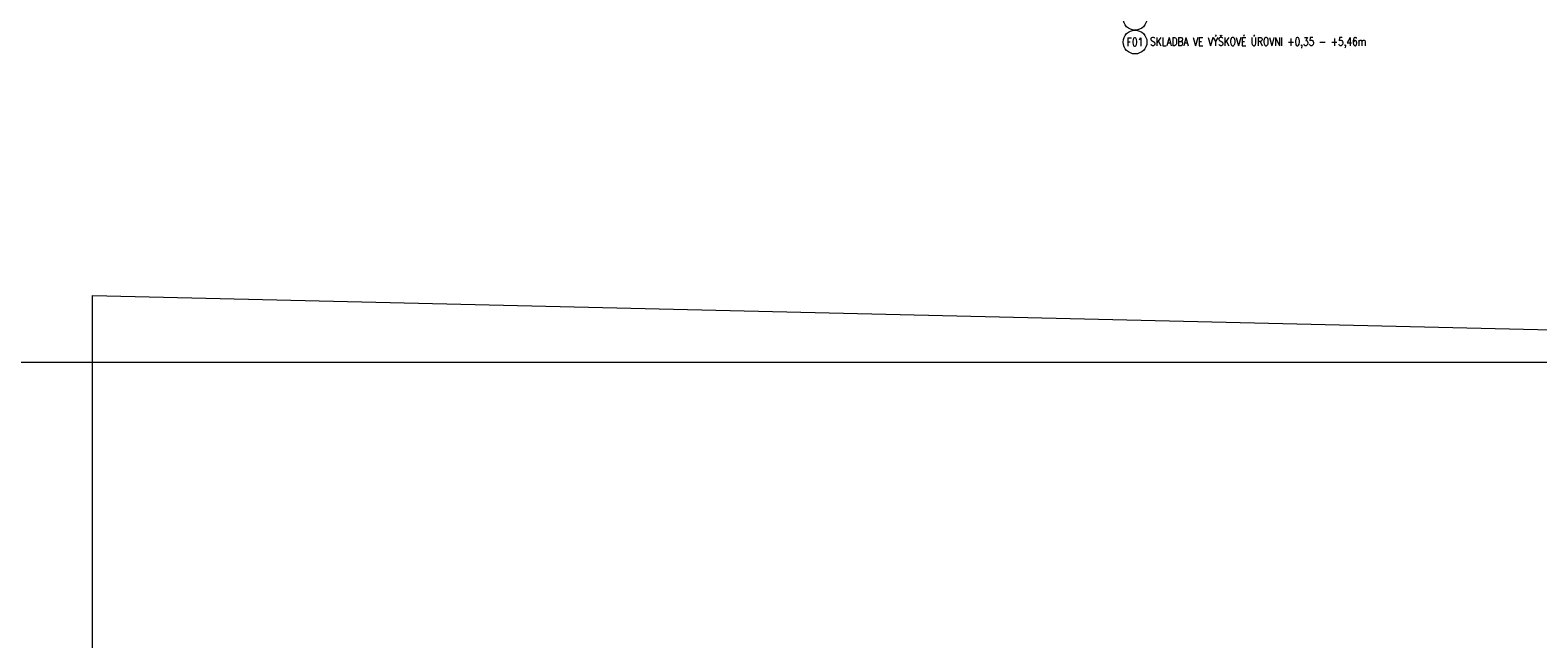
# Model space of a CAD drawing. Header units: millimetres. Extents: x -485339 to 350584, y -2181201 to -313328.
# Tile 44 of 115: x -84928 to -51948, y -1077919 to -1064608. Entities that reach past the tile are written whole.
import ezdxf
from ezdxf.enums import TextEntityAlignment as Align

# ---------------------------------------------------------------- set-up
doc = ezdxf.new("R2010")
doc.units = ezdxf.units.MM
doc.header["$LTSCALE"] = 10
doc.layers.add('N_popis', color=10, linetype='Continuous', lineweight=18)
doc.layers.add('PBŘ', color=160, linetype='Continuous', lineweight=18)
doc.styles.get("Standard").update_dxf_attribs({"font": 'simplex.shx', "width": 0.8})

msp = doc.modelspace()

# ---------------------------------------------------------------- linework, layer by layer
at = {"layer": 'N_popis'}
for centre in [(-60759.6, -1064347.7), (-60759.6, -1064867.5)]:
    msp.add_circle(centre, 259.9, dxfattribs=at)
at = {"layer": 'PBŘ', "lineweight": 18}
for points in [[(-156623.8, -985051.3), (-18967.9, -985051.3), (-18967.9, -1071872.2), (-156623.8, -1071872.2)], [(-83567.2, -1070408.7), (-24367.3, -1071801.8), (-24367.3, -1167020.6), (-83567.2, -1165627.5)]]:
    msp.add_lwpolyline(points, close=True, dxfattribs=at)

# ---------------------------------------------------------------- texts
at = {"layer": 'N_popis', "width": 0.8}
msp.add_text('F01', height=180, dxfattribs=at).set_placement((-60759.6, -1064867.5), align=Align.MIDDLE_CENTER)
msp.add_text('SKLADBA VE VÝŠKOVÉ ÚROVNI +0,35 - +5,46m ', height=180, dxfattribs=at).set_placement((-60429.5, -1064946.9))

doc.saveas('drawing.dxf')
